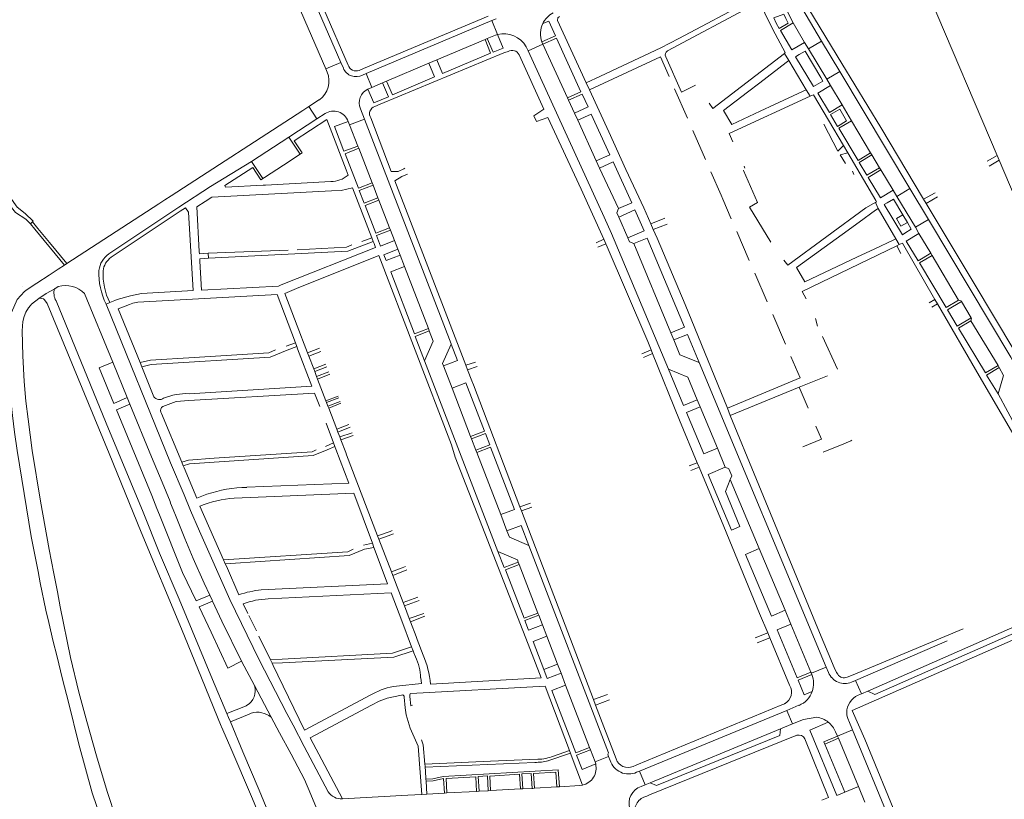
# Model space of a CAD drawing. Extents: x 145000 to 155000, y 457500 to 470000.
# Tile 52 of 196: x 147583 to 147919, y 458563 to 458829. Entities that reach past the tile are written whole.
import ezdxf

# ---------------------------------------------------------------- set-up
doc = ezdxf.new("R2010")
doc.units = 0
doc.header["$LTSCALE"] = 0.2
doc.header["$MEASUREMENT"] = 0
doc.layers.add('kant verharding', color=252, linetype='Continuous', lineweight=0)

msp = doc.modelspace()

# ---------------------------------------------------------------- linework, layer by layer
at = {"layer": 'kant verharding', "lineweight": 0}
for p, q in [((147672.5, 458860.32), (147692.16, 458814.86)), ((147916.32, 458783.04), (147887.66, 458850.32)), ((147677.28, 458835.24), (147687.02, 458812.71)), ((147694.61, 458813.96), (147686.39, 458833.04)), ((147803.71, 458818.76), (147833.22, 458834.51)), ((147844.43, 458832.61), (147846.57, 458828.35)), ((147742.49, 458830.63), (147699.93, 458812.76)), ((147700.76, 458811.04), (147743.73, 458829.13)), ((147745.22, 458829.77), (147743.73, 458829.13)), ((147745.67, 458824.41), (147743.73, 458829.13)), ((147763.16, 458828.98), (147761.11, 458828.15)), ((147850.53, 458821.71), (147846.57, 458828.35)), ((147741.43, 458822.68), (147724.99, 458815.74)), ((147741.43, 458822.68), (147742.18, 458823.02)), ((147747.57, 458819.77), (147745.67, 458824.41)), ((147761.14, 458821.09), (147760.83, 458821.85)), ((147850.53, 458821.71), (147851.83, 458819.53)), ((147851.83, 458819.53), (147856.28, 458822.17)), ((147856.28, 458822.17), (147862.51, 458811.79)), ((147747.83, 458818.09), (147748.12, 458818.19)), ((147748.12, 458818.19), (147749.27, 458818.62)), ((147755.43, 458820.23), (147756.11, 458818.77)), ((147756.11, 458818.77), (147761.14, 458821.09)), ((147769.55, 458802.72), (147761.14, 458821.09)), ((147858.05, 458809.12), (147851.83, 458819.53)), ((147687.02, 458812.71), (147692.16, 458814.86)), ((147693.03, 458812.86), (147692.16, 458814.86)), ((147705.61, 458800.57), (147747.83, 458818.09)), ((147724.99, 458815.74), (147722.22, 458814.55)), ((147819.19, 458799.17), (147843.64, 458817.92)), ((147835.22, 458807.93), (147844.27, 458814.84)), ((147845.1, 458815.48), (147843.64, 458817.92)), ((147844.27, 458814.84), (147845.1, 458815.48)), ((147851.02, 458805.52), (147845.1, 458815.48)), ((147687.53, 458811.54), (147687.02, 458812.71)), ((147699.63, 458812.63), (147698.44, 458812.13)), ((147699.93, 458812.76), (147699.63, 458812.63)), ((147722.22, 458814.55), (147707.78, 458808.46)), ((147862.51, 458811.79), (147858.05, 458809.12)), ((147862.51, 458811.79), (147886.46, 458771.78)), ((147700.76, 458811.04), (147699.57, 458810.56)), ((147700.76, 458811.04), (147702.8, 458806.33)), ((147707.78, 458808.46), (147706.44, 458807.91)), ((147780.82, 458810.2), (147775.92, 458807.92)), ((147859.34, 458806.95), (147858.05, 458809.12)), ((147702.8, 458806.33), (147701.38, 458805.73)), ((147701.38, 458805.73), (147703.43, 458801.02)), ((147702.8, 458806.33), (147706.44, 458807.91)), ((147775.92, 458807.92), (147777.03, 458805.5)), ((147806.12, 458805.86), (147810.49, 458795.85)), ((147831.02, 458804.73), (147835.22, 458807.93)), ((147849.84, 458804.97), (147840.21, 458800.48)), ((147851.02, 458805.52), (147849.84, 458804.97)), ((147851.02, 458805.52), (147852.41, 458803.35)), ((147863.31, 458800.32), (147859.34, 458806.95)), ((147682.13, 458800.33), (147684.69, 458802.03)), ((147684.69, 458802.03), (147684.85, 458802.13)), ((147769.92, 458801.93), (147769.55, 458802.72)), ((147771.92, 458797.53), (147769.92, 458801.93)), ((147852.41, 458803.35), (147824.73, 458790.59)), ((147679.21, 458798.41), (147634.21, 458769.3)), ((147681.29, 458799.76), (147679.21, 458798.41)), ((147681.29, 458799.76), (147682.13, 458800.33)), ((147683.95, 458795.57), (147681.29, 458799.76)), ((147698.86, 458799.02), (147700.23, 458795.44)), ((147703.74, 458799.8), (147705.61, 458800.57)), ((147817.93, 458800.93), (147819.19, 458799.17)), ((147840.21, 458800.48), (147835.33, 458798.2)), ((147866.51, 458794.95), (147863.31, 458800.32)), ((147674.44, 458789.35), (147683.95, 458795.57)), ((147686.77, 458797.38), (147683.95, 458795.57)), ((147688.55, 458792.36), (147687.41, 458795.4)), ((147694.69, 458794.72), (147689.98, 458792.93)), ((147695.17, 458793.51), (147694.69, 458794.72)), ((147695.17, 458793.51), (147700.23, 458795.44)), ((147709.31, 458777.59), (147702.43, 458795.89)), ((147773.03, 458795.12), (147771.92, 458797.53)), ((147773.03, 458795.12), (147779.39, 458781.22)), ((147866.51, 458794.95), (147873.07, 458784.01)), ((147693.93, 458778.14), (147688.55, 458792.36)), ((147695.17, 458793.51), (147697.98, 458786.31)), ((147812.32, 458791.65), (147816.64, 458781.76)), ((147857.06, 458793.78), (147861.88, 458784.58)), ((147674.44, 458789.35), (147661.65, 458781.08)), ((147678.26, 458783.51), (147674.44, 458789.35)), ((147824.73, 458790.59), (147825.99, 458787.77)), ((147698.3, 458785.54), (147697.98, 458786.31)), ((147698.3, 458785.54), (147702.87, 458773.7)), ((147861.88, 458784.58), (147863.8, 458786.54)), ((147865.3, 458783.98), (147863.8, 458786.54)), ((147672.58, 458779.82), (147678.26, 458783.51)), ((147779.39, 458781.22), (147780.51, 458778.78)), ((147865.3, 458783.98), (147862.66, 458783.31)), ((147862.66, 458783.31), (147864.51, 458780.4)), ((147874.81, 458767.68), (147865.3, 458783.98)), ((147873.07, 458784.01), (147873.51, 458783.31)), ((147873.51, 458783.31), (147876.13, 458778.91)), ((147916.32, 458783.04), (147912.86, 458781.11)), ((147916.98, 458781.48), (147913.49, 458779.45)), ((147916.98, 458781.48), (147916.32, 458783.04)), ((147922.45, 458768.64), (147916.98, 458781.48)), ((147647.71, 458772.46), (147661.65, 458781.08)), ((147661.65, 458781.08), (147665.53, 458775.23)), ((147666.04, 458775.56), (147672.58, 458779.82)), ((147694.61, 458776.35), (147693.93, 458778.14)), ((147713.63, 458778.53), (147714.05, 458778.73)), ((147780.51, 458778.78), (147787.02, 458764.94)), ((147829.85, 458779.38), (147830.13, 458778.79)), ((147876.55, 458778.19), (147876.13, 458778.91)), ((147876.55, 458778.19), (147880.75, 458771.19)), ((147665.53, 458775.23), (147665.36, 458775.11)), ((147665.53, 458775.23), (147666.04, 458775.56)), ((147818.53, 458777.45), (147821.97, 458769.56)), ((147866.82, 458777.7), (147867.38, 458776.58)), ((147647.71, 458772.46), (147636.89, 458765.48)), ((147652.57, 458772.78), (147652.8, 458772.21)), ((147652.8, 458772.21), (147665.63, 458772.92)), ((147665.63, 458772.92), (147666.45, 458772.96)), ((147666.45, 458772.96), (147688.69, 458774.2)), ((147696.15, 458771.98), (147702.77, 458754.91)), ((147703.17, 458772.92), (147702.87, 458773.7)), ((147704.85, 458768.64), (147703.17, 458772.92)), ((147734.84, 458711.45), (147710.57, 458774.41)), ((147880.75, 458771.19), (147876.45, 458768.61)), ((147882.01, 458769.11), (147880.75, 458771.19)), ((147886.46, 458771.78), (147882.01, 458769.11)), ((147892.78, 458761.19), (147886.46, 458771.78)), ((147632.05, 458767.9), (147629.96, 458766.55)), ((147634.21, 458769.3), (147632.05, 458767.9)), ((147646.85, 458768.07), (147646.01, 458767.48)), ((147646.85, 458768.07), (147648.15, 458768.85)), ((147648.15, 458768.85), (147688.98, 458770.98)), ((147705.12, 458767.88), (147704.85, 458768.64)), ((147708.77, 458758.37), (147705.12, 458767.88)), ((147821.97, 458769.56), (147822.6, 458768.12)), ((147822.6, 458768.12), (147825.49, 458761.5)), ((147882.01, 458769.11), (147888.36, 458758.55)), ((147891.11, 458768.12), (147895.1, 458770.34)), ((147891.97, 458766.69), (147891.11, 458768.12)), ((147891.97, 458766.69), (147895.95, 458768.97)), ((147629.96, 458766.55), (147598.58, 458746.18)), ((147636.89, 458765.48), (147612.93, 458749.48)), ((147642.98, 458765.56), (147645.8, 458767.34)), ((147643.81, 458750.33), (147642.98, 458765.56)), ((147645.8, 458767.34), (147646.01, 458767.48)), ((147874.04, 458766.66), (147874.68, 458767)), ((147875.64, 458765.01), (147874.68, 458767)), ((147875.64, 458765.01), (147874.77, 458764.38)), ((147881.68, 458754.63), (147875.64, 458765.01)), ((147637.31, 458764.03), (147613.69, 458748.31)), ((147640.1, 458763.76), (147641.73, 458736.93)), ((147787.03, 458762.05), (147790.13, 458754.97)), ((147798.01, 458759.73), (147802.83, 458761.63)), ((147874.77, 458764.38), (147869.12, 458760.28)), ((147881.88, 458761.6), (147884.04, 458762.85)), ((147883.43, 458758.91), (147881.88, 458761.6)), ((147884.04, 458762.85), (147885.63, 458760.17)), ((147888.36, 458758.55), (147892.78, 458761.19)), ((147586.23, 458759.72), (147586.85, 458760.45)), ((147586.23, 458759.72), (147587.68, 458757.94)), ((147588.71, 458758.19), (147586.85, 458760.45)), ((147587.68, 458757.94), (147597.76, 458745.62)), ((147591.57, 458754.71), (147588.71, 458758.19)), ((147709.07, 458757.61), (147708.77, 458758.37)), ((147798.01, 458759.73), (147798.86, 458757.83)), ((147798.86, 458757.83), (147803.64, 458759.68)), ((147869.12, 458760.28), (147863.3, 458756.06)), ((147885.63, 458760.17), (147883.43, 458758.91)), ((147888.36, 458758.55), (147889.57, 458756.46)), ((147592.66, 458753.39), (147591.57, 458754.71)), ((147699.35, 458753.74), (147702.77, 458754.91)), ((147702.77, 458754.91), (147703.23, 458753.71)), ((147710.45, 458754.03), (147709.07, 458757.61)), ((147781.93, 458754.46), (147779.37, 458753.27)), ((147781.93, 458754.46), (147782.6, 458752.97)), ((147827.37, 458757.14), (147831.64, 458747.27)), ((147880.81, 458754.21), (147881.68, 458754.63)), ((147881.68, 458754.63), (147882.79, 458752.71)), ((147893.66, 458749.67), (147889.57, 458756.46)), ((147598.58, 458746.18), (147592.66, 458753.39)), ((147704.04, 458751.63), (147671.84, 458738.89)), ((147703.23, 458753.71), (147703.52, 458752.98)), ((147703.52, 458752.98), (147704.04, 458751.63)), ((147710.45, 458754.03), (147711.6, 458751.06)), ((147712.39, 458749.03), (147711.6, 458751.06)), ((147782.6, 458752.97), (147779.97, 458751.79)), ((147804.82, 458722.52), (147792.19, 458752.98)), ((147881.99, 458752.25), (147849.63, 458736.66)), ((147868.39, 458748.32), (147874.51, 458751.22)), ((147874.51, 458751.22), (147880.81, 458754.21)), ((147882.79, 458752.71), (147881.99, 458752.25)), ((147881.99, 458752.25), (147883.36, 458749.6)), ((147643.86, 458749.5), (147643.81, 458750.33)), ((147646.85, 458749.68), (147643.86, 458749.5)), ((147643.98, 458747.8), (147646.94, 458748.01)), ((147644.03, 458746.96), (147643.98, 458747.8)), ((147646.85, 458749.68), (147674.15, 458750.72)), ((147646.94, 458748.01), (147646.85, 458749.68)), ((147677.06, 458737.62), (147705.08, 458748.88)), ((147713.87, 458745.19), (147712.39, 458749.03)), ((147894.05, 458748.97), (147893.66, 458749.67)), ((147894.05, 458748.97), (147903.1, 458733.63)), ((147595.64, 458744.25), (147592.53, 458742.24)), ((147597.76, 458745.62), (147595.64, 458744.25)), ((147598.58, 458746.18), (147597.76, 458745.62)), ((147644.62, 458737.12), (147644.03, 458746.96)), ((147713.87, 458745.19), (147722.05, 458723.97)), ((147843.4, 458747.39), (147844.76, 458745.6)), ((147592.53, 458742.24), (147588.34, 458739.53)), ((147833.52, 458742.92), (147837.75, 458733.15)), ((147594.45, 458737.6), (147595.66, 458738.32)), ((147677.06, 458737.62), (147673.02, 458736)), ((147604.68, 458735.96), (147614.33, 458712.5)), ((147670.37, 458735.61), (147676.67, 458719.08)), ((147673.02, 458736), (147678.75, 458721.03)), ((147849.63, 458736.66), (147851.03, 458734.09)), ((147612, 458732.32), (147613.29, 458732.86)), ((147614.99, 458733.55), (147613.29, 458732.86)), ((147895, 458733.88), (147893.06, 458732.79)), ((147895.87, 458732.39), (147893.92, 458731.27)), ((147895, 458733.88), (147895.87, 458732.39)), ((147907.44, 458727.63), (147904.04, 458733.25)), ((147623.59, 458712.43), (147616.16, 458730.74)), ((147839.62, 458728.83), (147843.99, 458718.71)), ((147854.23, 458727.41), (147854.92, 458724.83)), ((147907.31, 458726.6), (147916.57, 458711.38)), ((147678.75, 458721.03), (147679.1, 458720.13)), ((147722.05, 458723.97), (147722.37, 458723.18)), ((147804.82, 458722.52), (147805.82, 458720.09)), ((147856.58, 458721.3), (147861.7, 458710.11)), ((147673.45, 458717.96), (147676.67, 458719.08)), ((147677.14, 458717.84), (147676.67, 458719.08)), ((147677.42, 458717.1), (147677.14, 458717.84)), ((147679.1, 458720.13), (147680.81, 458715.66)), ((147682.3, 458704.29), (147677.42, 458717.1)), ((147680.81, 458715.66), (147684.9, 458717.27)), ((147680.81, 458715.66), (147681.23, 458714.55)), ((147685.32, 458716.16), (147681.23, 458714.55)), ((147681.23, 458714.55), (147682.9, 458710.19)), ((147798.09, 458716.74), (147794.96, 458715.36)), ((147798.63, 458715.42), (147795.5, 458714.08)), ((147798.09, 458716.74), (147798.63, 458715.42)), ((147614.33, 458712.5), (147619.25, 458700.39)), ((147623.59, 458712.43), (147624.2, 458710.93)), ((147624.2, 458710.93), (147624.43, 458710.36)), ((147687, 458711.79), (147682.9, 458710.19)), ((147687.36, 458710.88), (147683.23, 458709.34)), ((147720.74, 458712.98), (147745.8, 458647.88)), ((147730.12, 458703.64), (147727.17, 458711.27)), ((147734.84, 458711.45), (147738.18, 458712.56)), ((147735.45, 458709.88), (147734.84, 458711.45)), ((147735.45, 458709.88), (147738.7, 458711.06)), ((147814.47, 458712.34), (147857.89, 458608.37)), ((147916.57, 458711.38), (147916.96, 458710.67)), ((147624.43, 458710.36), (147628.36, 458700.67)), ((147682.9, 458710.19), (147683.23, 458709.34)), ((147683.23, 458709.34), (147683.88, 458707.63)), ((147683.88, 458707.63), (147688.03, 458709.19)), ((147683.88, 458707.63), (147684.24, 458706.71)), ((147688.35, 458708.37), (147684.24, 458706.71)), ((147736.87, 458706.18), (147735.45, 458709.88)), ((147640.38, 458701.75), (147682.3, 458704.29)), ((147684.24, 458706.71), (147687.06, 458699.32)), ((147730.12, 458703.64), (147734.79, 458705.47)), ((147848.64, 458703.97), (147851.69, 458696.83)), ((147683.19, 458701.95), (147684.95, 458697.34)), ((147687.06, 458699.32), (147691.22, 458700.93)), ((147736.48, 458687.11), (147730.12, 458703.64)), ((147619.25, 458700.39), (147614.62, 458698.45)), ((147620.17, 458698.13), (147615.54, 458696.22)), ((147619.25, 458700.39), (147620.17, 458698.13)), ((147687.06, 458699.32), (147687.28, 458698.76)), ((147687.28, 458698.76), (147691.44, 458700.36)), ((147687.28, 458698.76), (147687.76, 458697.5)), ((147691.93, 458699.08), (147687.76, 458697.5)), ((147687.76, 458697.5), (147688.01, 458696.85)), ((147688.01, 458696.85), (147692.13, 458698.56)), ((147814.84, 458697.24), (147813.82, 458699.69)), ((147814.84, 458697.24), (147820.73, 458683.09)), ((147637.82, 458678.37), (147630.88, 458695.03)), ((147688.01, 458696.85), (147690.77, 458689.65)), ((147824.14, 458696.79), (147825.14, 458694.3)), ((147687.1, 458691.71), (147689.69, 458684.92)), ((147690.77, 458689.65), (147694.94, 458691.27)), ((147690.77, 458689.65), (147691.15, 458688.65)), ((147695.31, 458690.3), (147691.15, 458688.65)), ((147691.15, 458688.65), (147691.78, 458686.99)), ((147691.78, 458686.99), (147696.06, 458688.35)), ((147696.42, 458687.42), (147692.19, 458685.94)), ((147736.76, 458686.31), (147736.48, 458687.11)), ((147686.89, 458683.68), (147689.69, 458684.92)), ((147689.69, 458684.92), (147690.16, 458683.7)), ((147691.78, 458686.99), (147692.19, 458685.94)), ((147692.19, 458685.94), (147693.82, 458681.68)), ((147738.26, 458682.46), (147736.76, 458686.31)), ((147856.82, 458681.74), (147863.91, 458684.66)), ((147690.16, 458683.7), (147690.51, 458682.79)), ((147690.51, 458682.79), (147694.94, 458671.18)), ((147693.82, 458681.68), (147694.14, 458680.83)), ((147694.14, 458680.83), (147704.71, 458653.22)), ((147738.58, 458681.68), (147738.26, 458682.46)), ((147746.75, 458660.44), (147738.58, 458681.68)), ((147820.73, 458683.09), (147823.41, 458676.6)), ((147638.36, 458677.07), (147637.82, 458678.37)), ((147638.64, 458676.41), (147638.36, 458677.07)), ((147811.05, 458677.12), (147813.87, 458678.16)), ((147813.87, 458678.16), (147814.49, 458676.67)), ((147642.95, 458666.04), (147638.64, 458676.41)), ((147814.49, 458676.67), (147811.66, 458675.56)), ((147694.94, 458671.18), (147660.09, 458669.77)), ((147835.03, 458648.84), (147825.15, 458672.39)), ((147638.66, 458667.15), (147640.86, 458661.89)), ((147646.45, 458667.38), (147642.95, 458666.04)), ((147655.76, 458666.07), (147696.55, 458667.79)), ((147696.55, 458667.79), (147702.95, 458650.66)), ((147633.83, 458664.91), (147634.04, 458664.4)), ((147634.04, 458664.4), (147634.91, 458662.24)), ((147753.33, 458663.13), (147756.89, 458664.41)), ((147629.37, 458662.5), (147630.22, 458660.4)), ((147634.91, 458662.24), (147635.94, 458659.67)), ((147652.13, 458644.97), (147644.06, 458663.32)), ((147746.75, 458660.44), (147748.87, 458654.9)), ((147753.87, 458661.72), (147753.33, 458663.13)), ((147753.87, 458661.72), (147757.41, 458663.04)), ((147704.71, 458653.22), (147708.97, 458654.73)), ((147708.28, 458653.23), (147710.15, 458653.91)), ((147708.97, 458654.73), (147709.74, 458655)), ((147699.94, 458649.99), (147702.95, 458650.66)), ((147702.95, 458650.66), (147703.48, 458649.25)), ((147704.71, 458653.22), (147705.14, 458652.1)), ((147705.14, 458652.1), (147708.28, 458653.23)), ((147705.14, 458652.1), (147709.44, 458640.87)), ((147703.48, 458649.25), (147703.59, 458648.95)), ((147703.59, 458648.95), (147708.13, 458636.77)), ((147843.84, 458627.77), (147835.03, 458648.84)), ((147652.72, 458643.62), (147652.13, 458644.97)), ((147653.08, 458642.82), (147652.72, 458643.62)), ((147753.07, 458643.45), (147752.76, 458644.25)), ((147753.07, 458643.45), (147759.45, 458626.84)), ((147657.34, 458633.11), (147653.08, 458642.82)), ((147709.44, 458640.87), (147713.05, 458642.27)), ((147709.44, 458640.87), (147709.92, 458639.62)), ((147709.92, 458639.62), (147714.72, 458641.57)), ((147713.05, 458642.27), (147714.25, 458642.74)), ((147708.13, 458636.77), (147664.98, 458634.72)), ((147709.92, 458639.62), (147713.45, 458630.42)), ((147709.32, 458633.75), (147667.37, 458631.65)), ((147712.96, 458624.18), (147709.32, 458633.75)), ((147642.82, 458630.97), (147647.4, 458632.96)), ((147648.37, 458630.86), (147643.8, 458628.94)), ((147647.4, 458632.96), (147647.59, 458632.55)), ((147647.59, 458632.55), (147648.17, 458631.3)), ((147648.17, 458631.3), (147648.37, 458630.86)), ((147658.83, 458629.97), (147660.39, 458626.74)), ((147713.45, 458630.42), (147718.49, 458632.22)), ((147713.45, 458630.42), (147713.87, 458629.31)), ((147713.87, 458629.31), (147718.89, 458631.12)), ((147942.45, 458631.16), (147872.06, 458600.14)), ((147713.87, 458629.31), (147715.54, 458624.94)), ((147715.54, 458624.94), (147720.49, 458626.71)), ((147759.73, 458626.1), (147759.45, 458626.84)), ((147843.84, 458627.77), (147845.8, 458623.04)), ((147866.75, 458593.54), (147946.06, 458628.45)), ((147660.77, 458625.96), (147663.31, 458620.74)), ((147716.34, 458615.27), (147712.96, 458624.18)), ((147715.54, 458624.94), (147715.95, 458623.87)), ((147720.85, 458625.72), (147715.95, 458623.87)), ((147715.95, 458623.87), (147717.9, 458618.78)), ((147761, 458622.82), (147759.73, 458626.1)), ((147761, 458622.82), (147762.49, 458618.92)), ((147837.92, 458620.08), (147833.61, 458618.42)), ((147837.92, 458620.08), (147838.64, 458618.36)), ((147852.68, 458606.65), (147845.8, 458623.04)), ((147664.21, 458618.89), (147668.1, 458610.9)), ((147717.9, 458618.78), (147718.27, 458617.83)), ((147718.27, 458617.83), (147720.31, 458612.48)), ((147762.49, 458618.92), (147766.16, 458609.4)), ((147834.3, 458616.68), (147838.64, 458618.36)), ((147838.64, 458618.36), (147845.4, 458602.16)), ((147867.92, 458603.79), (147899.22, 458617.37)), ((147716.85, 458613.94), (147716.34, 458615.27)), ((147717.11, 458613.24), (147716.85, 458613.94)), ((147717.61, 458611.92), (147717.11, 458613.24)), ((147756.11, 458616.2), (147760.57, 458604.74)), ((147653.54, 458608.06), (147658.26, 458610.43)), ((147658.26, 458610.43), (147662.64, 458602.13)), ((147668.1, 458610.9), (147668.67, 458609.73)), ((147668.67, 458609.73), (147669.05, 458608.93)), ((147669.05, 458608.93), (147670.65, 458605.65)), ((147766.16, 458609.4), (147761.45, 458607.61)), ((147766.16, 458609.4), (147767.39, 458606.35)), ((147852.85, 458606.26), (147852.68, 458606.65)), ((147857.89, 458608.37), (147852.85, 458606.26)), ((147858.69, 458606.52), (147857.89, 458608.37)), ((147650.08, 458591.24), (147644.57, 458604.77)), ((147670.65, 458605.65), (147679.81, 458586.83)), ((147719.65, 458602.78), (147719.42, 458604.68)), ((147730.77, 458603.04), (147728.89, 458602.94)), ((147760.57, 458604.74), (147730.77, 458603.04)), ((147768.92, 458602.21), (147767.39, 458606.35)), ((147852.85, 458606.26), (147853, 458605.85)), ((147867.92, 458603.79), (147866.55, 458603.21)), ((147867.92, 458603.79), (147869.92, 458599.23)), ((147662.64, 458602.13), (147668.37, 458591.27)), ((147711.15, 458601.84), (147719.65, 458602.78)), ((147722.78, 458602.59), (147728.89, 458602.94)), ((147761.89, 458601.9), (147770.25, 458579.88)), ((147768.92, 458602.21), (147777.11, 458580.92)), ((147872.06, 458600.14), (147869.92, 458599.23)), ((147679.81, 458586.83), (147702.4, 458598.89)), ((147702.4, 458598.89), (147703.09, 458599.26)), ((147778.45, 458597.3), (147783.17, 458599.07)), ((147779.17, 458595.42), (147778.45, 458597.3)), ((147783.9, 458597.25), (147779.17, 458595.42)), ((147869.92, 458599.23), (147868.77, 458598.75)), ((147653.29, 458592.52), (147659.65, 458595.08)), ((147716.03, 458595.21), (147716.61, 458595.43)), ((147786.17, 458577.01), (147779.17, 458595.42)), ((147842.71, 458595.46), (147793.18, 458574.97)), ((147794.1, 458572.84), (147844.49, 458593.61)), ((147843.43, 458595.75), (147842.71, 458595.46)), ((147844.49, 458593.61), (147848.6, 458595.33)), ((147844.49, 458593.61), (147846.41, 458589)), ((147871.12, 458583.74), (147866.75, 458593.54)), ((147651.3, 458588.25), (147650.08, 458591.24)), ((147660.88, 458592.35), (147654.47, 458589.67)), ((147661.56, 458592.63), (147660.88, 458592.35)), ((147668.37, 458591.27), (147671.22, 458585.98)), ((147681.72, 458584.24), (147695.57, 458591.64)), ((147651.42, 458587.94), (147651.3, 458588.25)), ((147651.42, 458587.94), (147654.25, 458581.55)), ((147675.85, 458588.52), (147679.65, 458581.3)), ((147842.33, 458587.29), (147797.82, 458568.9)), ((147846.41, 458589), (147842.33, 458587.29)), ((147861.11, 458586.25), (147861.74, 458584.8)), ((147861.74, 458584.8), (147866.84, 458586.94)), ((147866.84, 458586.94), (147886.97, 458538.27)), ((147671.22, 458585.98), (147675.17, 458578.67)), ((147692.71, 458563.38), (147681.72, 458584.24)), ((147797.58, 458564.74), (147847.29, 458584.88)), ((147847.29, 458584.88), (147847.45, 458584.94)), ((147850.6, 458583.85), (147858.71, 458563.85)), ((147857.42, 458582.11), (147862.05, 458584.07)), ((147862.05, 458584.07), (147861.74, 458584.8)), ((147862.05, 458584.07), (147868.88, 458567.6)), ((147887.65, 458543.63), (147871.12, 458583.74)), ((147602.74, 458582.06), (147607.23, 458565.41)), ((147679.65, 458581.3), (147687.82, 458565.78)), ((147770.25, 458579.88), (147764.79, 458577.98)), ((147770.25, 458579.88), (147770.35, 458579.6)), ((147770.58, 458578.98), (147770.35, 458579.6)), ((147777.11, 458580.92), (147777.4, 458580.15)), ((147778.96, 458576.06), (147777.4, 458580.15)), ((147857.42, 458582.11), (147864.21, 458565.67)), ((147762.89, 458576.38), (147770.58, 458578.98)), ((147770.85, 458578.27), (147770.58, 458578.98)), ((147774.65, 458568.09), (147770.85, 458578.27)), ((147783.61, 458577.88), (147778.96, 458576.06)), ((147784.11, 458576.54), (147783.61, 458577.88)), ((147720.87, 458575.23), (147720.94, 458574.5)), ((147720.96, 458574.19), (147720.94, 458574.5)), ((147720.96, 458574.19), (147758.38, 458575.84)), ((147721.04, 458573.01), (147720.96, 458574.19)), ((147721.24, 458570.07), (147721.04, 458573.01)), ((147778.96, 458576.06), (147779.18, 458575.32)), ((147792.98, 458574.89), (147791.95, 458574.46)), ((147793.18, 458574.97), (147792.98, 458574.89)), ((147794.1, 458572.84), (147793.16, 458572.46)), ((147796.03, 458568.19), (147794.1, 458572.84)), ((147721.28, 458569.42), (147721.24, 458570.07)), ((147721.58, 458565.04), (147721.28, 458569.42)), ((147739.36, 458566), (147742.48, 458566.17)), ((147742.48, 458566.17), (147743.32, 458566.21)), ((147743.32, 458566.21), (147753.5, 458566.76)), ((147753.5, 458566.76), (147754.31, 458566.8)), ((147754.31, 458566.8), (147757.5, 458566.97)), ((147757.5, 458566.97), (147757.71, 458566.98)), ((147758.29, 458567.02), (147757.71, 458566.98)), ((147765.94, 458567.48), (147758.29, 458567.02)), ((147766.77, 458567.51), (147765.94, 458567.48)), ((147766.77, 458567.51), (147773.82, 458567.95)), ((147773.82, 458567.95), (147774.65, 458568.09)), ((147796.03, 458568.19), (147794.75, 458567.64)), ((147797.82, 458568.9), (147796.03, 458568.19)), ((147868.88, 458567.6), (147864.21, 458565.67)), ((147868.88, 458567.6), (147871.08, 458562.32)), ((147607.23, 458565.41), (147610.85, 458554.82)), ((147692.71, 458563.38), (147715.02, 458564.64)), ((147715.02, 458564.64), (147719.86, 458564.91)), ((147719.86, 458564.91), (147721.58, 458565.04)), ((147721.58, 458565.04), (147727.59, 458565.37)), ((147727.59, 458565.37), (147728.4, 458565.41)), ((147728.4, 458565.41), (147738.54, 458565.96)), ((147738.54, 458565.96), (147739.36, 458566)), ((147795.67, 458563.97), (147796.62, 458564.35)), ((147796.62, 458564.35), (147797.58, 458564.74)), ((147858.71, 458563.85), (147856.38, 458562.92))]:
    msp.add_line(p, q, dxfattribs=at)
at = {"layer": 'kant verharding', "lineweight": 0, "flags": 128}
for points in [[(147586.23, 458759.72), (147584.56, 458761.31), (147581.09, 458763.62), (147578.47, 458766.93), (147575.96, 458771.98), (147572.5, 458782.41), (147570.4, 458787.98), (147567.69, 458790.89), (147510.27, 458926.85), (147505.09, 458938.7), (147499.67, 458955.32)], [(147586.85, 458760.45), (147587.12, 458760.68), (147584.37, 458763.29), (147581.62, 458765.41), (147579.18, 458768.97), (147577.38, 458772.85), (147575.77, 458778.68), (147573.39, 458785.24), (147575.49, 458785.04), (147577.66, 458786.87), (147575.08, 458789.44), (147572.54, 458791.01), (147570.56, 458793.48), (147567.84, 458798.35), (147563.83, 458806.74), (147513.12, 458928.35), (147505.71, 458946.41)], [(147856.28, 458822.17), (147851.03, 458830.97), (147850.06, 458832.75), (147849.22, 458834.58), (147847.27, 458839.71)], [(147832.47, 458836.29), (147807.54, 458822.98), (147801.43, 458819.8), (147780.82, 458810.2)], [(147843.64, 458817.92), (147843.89, 458818.2), (147839.63, 458826.14), (147836.96, 458831.65), (147835.95, 458834.15)], [(147891.11, 458768.12), (147876.5, 458792.62), (147863.19, 458814.45), (147851.98, 458833.04), (147851.89, 458833.27)], [(147760.83, 458821.85), (147765.45, 458823.97), (147763.16, 458828.98)], [(147766.8, 458830.54), (147766.25, 458830.11), (147766.13, 458829.14), (147775.92, 458807.92)], [(147840.01, 458830.04), (147840.83, 458828.22), (147841.79, 458826.47), (147844.96, 458828.31), (147844.12, 458829.8), (147843.41, 458831.35), (147840.01, 458830.04)], [(147846.57, 458828.35), (147842.26, 458825.77), (147846.19, 458819.17), (147850.53, 458821.71)], [(147724.99, 458815.74), (147726.91, 458811.07), (147743.32, 458818.07), (147741.43, 458822.68)], [(147742.18, 458823.02), (147745.02, 458824.21), (147745.67, 458824.41)], [(147742.18, 458823.02), (147744.14, 458818.33), (147747.57, 458819.77)], [(147761.14, 458821.09), (147765.75, 458823.17), (147774.16, 458804.81), (147769.55, 458802.72)], [(147756.11, 458818.77), (147782.1, 458762.02), (147784.57, 458756.47), (147804.03, 458710.15)], [(147848.69, 458817.57), (147850.66, 458818.74), (147856.02, 458809.74)], [(147753.05, 458817.49), (147761.46, 458798.91), (147758.06, 458796.64)], [(147777.03, 458805.5), (147801.34, 458816.8), (147804.29, 458810.04)], [(147813.27, 458807.04), (147808.52, 458804.7), (147803.09, 458816.78)], [(147856.02, 458809.74), (147856.77, 458808.49), (147853.59, 458806.58), (147847.45, 458816.82), (147848.69, 458817.57)], [(147707.78, 458808.46), (147709.75, 458803.78), (147724.14, 458809.91), (147722.22, 458814.55)], [(147703.43, 458801.02), (147708.4, 458803.15), (147706.44, 458807.91)], [(147777.03, 458805.5), (147783.72, 458791.12), (147789.49, 458778.26), (147795.58, 458765.16), (147798.01, 458759.73)], [(147859.34, 458806.95), (147855.04, 458804.38), (147858.99, 458797.76), (147863.31, 458800.32)], [(147769.92, 458801.93), (147774.58, 458804.07), (147776.6, 458799.67), (147771.92, 458797.53)], [(147835.33, 458798.2), (147825.66, 458793.69), (147822.84, 458798.48), (147831.02, 458804.73)], [(147863.8, 458786.54), (147853.58, 458803.83), (147852.41, 458803.35)], [(147859.36, 458797.02), (147862.5, 458798.89), (147864.87, 458794.93), (147861.72, 458793.03), (147859.36, 458797.02)], [(147687.41, 458795.4), (147676.24, 458788.11), (147679, 458783.96), (147678.26, 458783.51)], [(147700.23, 458795.44), (147729.86, 458718.82), (147729.78, 458718.69)], [(147781.93, 458754.46), (147774.17, 458771.62), (147762.89, 458796.06), (147758.95, 458794.74), (147758.06, 458796.64)], [(147779.39, 458781.22), (147784.02, 458783.33), (147777.66, 458797.21), (147773.03, 458795.12)], [(147873.07, 458784.01), (147868.77, 458781.41), (147862.2, 458792.36), (147866.51, 458794.95)], [(147689.98, 458792.93), (147693.2, 458784.52), (147697.98, 458786.31)], [(147698.3, 458785.54), (147693.59, 458783.64), (147698.16, 458771.91), (147702.87, 458773.7)], [(147876.13, 458778.91), (147871.71, 458776.34), (147869.15, 458780.67), (147873.51, 458783.31)], [(147665.36, 458775.11), (147664.85, 458774.76), (147662.11, 458778.93), (147652.57, 458772.78)], [(147713.63, 458778.53), (147711.76, 458777.62), (147709.31, 458777.59)], [(147780.51, 458778.78), (147785.14, 458780.86), (147791.49, 458766.97), (147787.02, 458764.94)], [(147829.78, 458777.95), (147829.65, 458777.9), (147834.4, 458767.02), (147831.7, 458765.43), (147838.93, 458753.44)], [(147876.45, 458768.61), (147872.19, 458775.61), (147876.55, 458778.19)], [(147710.57, 458774.41), (147713.04, 458775.9), (147714.9, 458776.75)], [(147688.98, 458770.98), (147692.23, 458771.14), (147696.15, 458771.98)], [(147703.17, 458772.92), (147698.41, 458771.08), (147700.09, 458766.81), (147704.85, 458768.64)], [(147705.12, 458767.88), (147700.43, 458766.03), (147704.08, 458756.53), (147708.77, 458758.37)], [(147878.67, 458766.87), (147880.89, 458768.18), (147884.04, 458762.85)], [(147637.31, 458764.03), (147639.14, 458765.2), (147640.1, 458763.76)], [(147787.02, 458764.94), (147786.44, 458763.47), (147787.03, 458762.05)], [(147787.03, 458762.05), (147792.6, 458764.54), (147795.73, 458757.33), (147790.13, 458754.97)], [(147844.76, 458745.6), (147871.46, 458765.26), (147874.04, 458766.66)], [(147874.68, 458767), (147875.03, 458767.3), (147874.81, 458767.68)], [(147884.77, 458756.56), (147883.9, 458756), (147877.73, 458766.31), (147878.67, 458766.87)], [(147923.4, 458714.05), (147921.97, 458716.7), (147908.43, 458739.38), (147891.97, 458766.69)], [(147892.78, 458761.19), (147920.93, 458714.21), (147925.62, 458705.7)], [(147798.86, 458757.83), (147800.22, 458754.8), (147809.71, 458732.15), (147824.14, 458696.79)], [(147885.63, 458760.17), (147886.94, 458757.95), (147884.77, 458756.56)], [(147709.07, 458757.61), (147704.34, 458755.74), (147705.73, 458752.16), (147710.45, 458754.03)], [(147790.13, 458754.97), (147790.74, 458753.6), (147792.19, 458752.98)], [(147792.19, 458752.98), (147796.77, 458754.89), (147809.48, 458724.45), (147804.82, 458722.52)], [(147863.3, 458756.06), (147847.77, 458744.81), (147850.64, 458739.89), (147868.39, 458748.32)], [(147889.57, 458756.46), (147885.22, 458753.86), (147889.27, 458747.06), (147893.66, 458749.67)], [(147646.94, 458748.01), (147694.55, 458750.42), (147703.23, 458753.71)], [(147677.2, 458750.92), (147694.14, 458751.78), (147695.97, 458752.62)], [(147711.6, 458751.06), (147706.88, 458749.17), (147707.64, 458747.19), (147712.39, 458749.03)], [(147782.6, 458752.97), (147782.75, 458752.65), (147796.96, 458719.54), (147798.09, 458716.74)], [(147882.79, 458752.71), (147883.96, 458753.11), (147895, 458733.88)], [(147705.08, 458748.88), (147729.92, 458684.3), (147731.21, 458680.08), (147756.11, 458616.2)], [(147903.1, 458733.63), (147898.89, 458731.14), (147889.73, 458746.44), (147894.05, 458748.97)], [(147722.05, 458723.97), (147717.35, 458722.15), (147709.18, 458743.36), (147713.87, 458745.19)], [(147583.43, 458738.39), (147583.43, 458738.39)], [(147588.34, 458739.53), (147585.08, 458737.31), (147584.17, 458736.64)], [(147594.45, 458737.6), (147591.53, 458735.94), (147589.08, 458734.3)], [(147671.84, 458738.89), (147670.89, 458738.51), (147644.62, 458737.12)], [(147602.74, 458582.06), (147599.21, 458596.42), (147597.12, 458604.29), (147595.16, 458612.35), (147593.99, 458617.18), (147592.45, 458623.63), (147591.42, 458627.82), (147589.54, 458637.17), (147588.76, 458640.99), (147586.47, 458652.98), (147581.7, 458682.3), (147580.75, 458688.65), (147580.03, 458694.28), (147579.74, 458697.48), (147579.22, 458701.65), (147578.75, 458707.38), (147578.39, 458713.85), (147578.41, 458721.81), (147578.56, 458725.54), (147579.74, 458729.49), (147581.6, 458733.89), (147584.17, 458736.64)], [(147584.17, 458736.64), (147584.17, 458736.64)], [(147586.17, 458731.86), (147586.51, 458732.31), (147589.08, 458734.3)], [(147641.73, 458736.93), (147624.14, 458735.92), (147620.37, 458735.11), (147615.82, 458733.89), (147614.99, 458733.55)], [(147616.16, 458730.74), (147620.05, 458732.23), (147621.13, 458732.71), (147622.88, 458732.99), (147670.37, 458735.61)], [(147605.41, 458589.76), (147602.74, 458599.83), (147599.87, 458611.67), (147596.35, 458628.99), (147595.47, 458634.11), (147594.15, 458640.31), (147592.52, 458648.49), (147589.61, 458665.01), (147586.81, 458682.35), (147585.35, 458693.02), (147584.61, 458699.24), (147584.03, 458705.85), (147583.55, 458714.62), (147583.39, 458723.25), (147583.63, 458726.45), (147584.04, 458728.06), (147584.65, 458729.55), (147585.53, 458731.01), (147586.17, 458731.86)], [(147644.57, 458604.77), (147637.76, 458621.48), (147624.02, 458654.49), (147613.06, 458681.28), (147591.87, 458732.49), (147591.02, 458733.76)], [(147653.29, 458592.52), (147648.36, 458604.14), (147636.92, 458631.58), (147630.23, 458647.28), (147624.64, 458661.24), (147612.04, 458691.73), (147594.94, 458733.45)], [(147612, 458732.32), (147634.05, 458678.14), (147638.66, 458667.15)], [(147895.87, 458732.39), (147910.11, 458707.87), (147925.89, 458680.8), (147928.18, 458676.2)], [(147904.04, 458733.25), (147899.26, 458730.4), (147902.63, 458724.76), (147907.44, 458727.63)], [(147903.1, 458733.63), (147903.96, 458733.41), (147904.04, 458733.25)], [(147907.31, 458726.6), (147907.53, 458727.46), (147907.44, 458727.63)], [(147916.57, 458711.38), (147912.25, 458708.86), (147903.11, 458724.11), (147907.31, 458726.6)], [(147722.37, 458723.18), (147717.49, 458721.28), (147720.74, 458712.98)], [(147720.74, 458712.98), (147723.71, 458719.66), (147722.37, 458723.18)], [(147814.47, 458712.34), (147810.48, 458721.97), (147805.82, 458720.09)], [(147624.2, 458710.93), (147627.35, 458711.66), (147668, 458714.23), (147673.84, 458716.63), (147677.14, 458717.84)], [(147729.78, 458718.69), (147726.83, 458712.06), (147727.17, 458711.27)], [(147727.17, 458711.27), (147731.94, 458713.13), (147729.78, 458718.69)], [(147805.82, 458720.09), (147807.96, 458715.01), (147814.47, 458712.34)], [(147669.9, 458716.71), (147667.61, 458715.73), (147642.1, 458714.09), (147627.14, 458713.15), (147623.59, 458712.43)], [(147798.63, 458715.42), (147807.82, 458692.65), (147813.87, 458678.16)], [(147845.83, 458714.47), (147848.97, 458707.2), (147824.14, 458696.79)], [(147614.33, 458712.5), (147609.64, 458710.58), (147614.62, 458698.45)], [(147916.96, 458710.67), (147912.6, 458708.09), (147916.57, 458701.67)], [(147916.57, 458701.67), (147918.42, 458708), (147916.96, 458710.67)], [(147804.03, 458710.15), (147809.19, 458697.72), (147813.82, 458699.69)], [(147813.82, 458699.69), (147810.61, 458707.38), (147804.03, 458710.15)], [(147825.14, 458694.3), (147848.64, 458703.97), (147858.3, 458707.86)], [(147734.79, 458705.47), (147741.19, 458688.95), (147736.48, 458687.11)], [(147753.33, 458663.13), (147737.44, 458704.72), (147736.87, 458706.18)], [(147631.37, 458697.38), (147635.92, 458699.05), (147640.24, 458699.45), (147683.19, 458701.95)], [(147916.57, 458701.67), (147926.55, 458683.29), (147930.67, 458674.72), (147943.34, 458645.29)], [(147620.17, 458698.13), (147627.47, 458680.16), (147631.15, 458671.57), (147633.83, 458664.91)], [(147820.73, 458683.09), (147816.09, 458681.17), (147810.23, 458695.28), (147814.84, 458697.24)], [(147615.54, 458696.22), (147627.57, 458666.96), (147629.37, 458662.5)], [(147861.86, 458605.93), (147861.41, 458606.58), (147860.65, 458608.2), (147855.05, 458621.56), (147834.14, 458672.4), (147825.14, 458694.3)], [(147854.36, 458690.6), (147856.23, 458686.22), (147849.94, 458683.64)], [(147736.76, 458686.31), (147741.53, 458688.16), (147743.01, 458684.32), (147738.26, 458682.46)], [(147863.91, 458684.66), (147866.34, 458685.66), (147866.61, 458685.89)], [(147683.76, 458682.52), (147682.36, 458681.94), (147648.9, 458679.7), (147640.12, 458679.09), (147637.82, 458678.37)], [(147638.36, 458677.07), (147640.44, 458677.76), (147682.76, 458680.6), (147687.45, 458682.57), (147690.16, 458683.7)], [(147738.58, 458681.68), (147743.27, 458683.52), (147751.48, 458662.25), (147746.75, 458660.44)], [(147814.49, 458676.67), (147822.95, 458656.42), (147835.17, 458626.66), (147837.92, 458620.08)], [(147823.41, 458676.6), (147817.61, 458674.17), (147825.5, 458655.17), (147828.43, 458656.4), (147823.46, 458668.33), (147825.15, 458672.39)], [(147825.15, 458672.39), (147825.67, 458673.7), (147824.69, 458676.11), (147823.41, 458676.6)], [(147630.22, 458660.4), (147638.15, 458640.71), (147642.82, 458630.97)], [(147640.86, 458661.89), (147643.85, 458654.77), (147654.27, 458631.5), (147664.18, 458611.13), (147673.76, 458592.49), (147675.85, 458588.52)], [(147778.45, 458597.3), (147768.8, 458622.66), (147753.87, 458661.72)], [(147635.94, 458659.67), (147638.93, 458652.25), (147641.76, 458645.51), (147645.5, 458637.09), (147647.4, 458632.96)], [(147756.38, 458649.86), (147753.75, 458656.74), (147748.87, 458654.9)], [(147748.87, 458654.9), (147749.73, 458652.72), (147756.38, 458649.86)], [(147652.13, 458644.97), (147694.58, 458647.76), (147696.36, 458648.6)], [(147652.72, 458643.62), (147654.53, 458643.71), (147695.04, 458646.45), (147700.25, 458648.65), (147703.48, 458649.25)], [(147745.8, 458647.88), (147747.9, 458642.38), (147752.76, 458644.25)], [(147752.76, 458644.25), (147752.45, 458645.05), (147745.8, 458647.88)], [(147756.38, 458649.86), (147783.6, 458579.11), (147783.35, 458578.6), (147783.61, 458577.88)], [(147835.03, 458648.84), (147830.34, 458646.87), (147839.16, 458625.81), (147843.84, 458627.77)], [(147759.45, 458626.84), (147754.73, 458625.06), (147748.34, 458641.64), (147753.07, 458643.45)], [(147648.37, 458630.86), (147651.5, 458624.09), (147658.26, 458610.43)], [(147643.8, 458628.94), (147647.94, 458620.29), (147653.54, 458608.06)], [(147872.06, 458600.14), (147874.51, 458599.07), (147941.17, 458628.39)], [(147759.73, 458626.1), (147755, 458624.27), (147756.24, 458621.02), (147761, 458622.82)], [(147845.8, 458623.04), (147841.14, 458621.09), (147848.02, 458604.7), (147852.68, 458606.65)], [(147904.62, 458621.43), (147867.08, 458605.72), (147865.07, 458604.97)], [(147762.49, 458618.92), (147757.79, 458617.13), (147761.45, 458607.61)], [(147716.34, 458615.27), (147709.77, 458613.13), (147672.16, 458611.13), (147668.1, 458610.9)], [(147668.67, 458609.73), (147672.26, 458609.89), (147710.27, 458611.8), (147716.85, 458613.94)], [(147761.45, 458607.61), (147762.62, 458604.54), (147767.39, 458606.35)], [(147853, 458605.85), (147848.3, 458603.89), (147850.36, 458598.93), (147853.11, 458600.08)], [(147716.03, 458595.21), (147715.69, 458598.36), (147715.74, 458598.86), (147715.86, 458599.21), (147716.11, 458599.41), (147761.89, 458601.9)], [(147777.11, 458580.92), (147772.42, 458579.16), (147764.23, 458600.39), (147768.92, 458602.21)], [(147695.57, 458591.64), (147702.6, 458595.41), (147705.2, 458596.72), (147707.94, 458597.73), (147712.89, 458598.8), (147713.36, 458598.97), (147713.77, 458598.48), (147713.74, 458598.08), (147714.16, 458594.49)], [(147714.16, 458594.49), (147714.44, 458592.05), (147715.86, 458587.56)], [(147615.45, 458556.53), (147612.33, 458565.85), (147608.68, 458578.14), (147605.41, 458589.76)], [(147654.47, 458589.67), (147653.83, 458591.23), (147653.29, 458592.52)], [(147690.87, 458502.28), (147674.92, 458540.52), (147669.24, 458554.23), (147664.31, 458566.36), (147658.66, 458579.4), (147654.47, 458589.67)], [(147846.41, 458589), (147850.19, 458590.53), (147854.65, 458591.24)], [(147865.49, 458590.21), (147865.57, 458590), (147866.84, 458586.94)], [(147715.86, 458587.56), (147718.51, 458581.39), (147719.86, 458564.91)], [(147797.82, 458568.9), (147799.93, 458567.91), (147842.05, 458585.02), (147842.33, 458587.29)], [(147852.27, 458586.89), (147858.61, 458589.56)], [(147864.21, 458565.67), (147861.47, 458564.5), (147852.27, 458586.89)], [(147719.73, 458583.51), (147720.27, 458581.83), (147720.87, 458575.23)], [(147861.74, 458584.8), (147857.11, 458582.91), (147857.42, 458582.11)], [(147664.63, 458557.08), (147662, 458563.35), (147654.25, 458581.55)], [(147777.4, 458580.15), (147772.65, 458578.34), (147774.53, 458573.47), (147779.18, 458575.32)], [(147675.17, 458578.67), (147678.64, 458572.22), (147679.73, 458569.98), (147681.92, 458564.86), (147684.37, 458558.86)], [(147759.37, 458576.93), (147743.29, 458576.3), (147720.87, 458575.23)], [(147721.24, 458570.07), (147723.58, 458570.22), (147727.14, 458571.02), (147766.42, 458573.29), (147766.77, 458567.51)], [(147721.28, 458569.42), (147723.64, 458569.55), (147727.26, 458570.39), (147727.59, 458565.37)], [(147738.54, 458565.96), (147738.23, 458570.89), (147728.1, 458570.3), (147728.4, 458565.41)], [(147742.48, 458566.17), (147742.19, 458571.2), (147739.05, 458571.01), (147739.36, 458566)], [(147753.5, 458566.76), (147753.17, 458571.77), (147743.03, 458571.17), (147743.32, 458566.21)], [(147757.5, 458566.97), (147757.14, 458572.06), (147754, 458571.9), (147754.31, 458566.8)], [(147765.94, 458567.48), (147765.62, 458572.5), (147757.99, 458572.06), (147758.29, 458567.02)]]:
    msp.add_lwpolyline(points, dxfattribs=at)
at = {"layer": 'kant verharding', "lineweight": 0, "extrusion": (0, 0, -1)}
for centre, radius, start, end in [((-147768.25, 458824.66), 7.95, 26.0039, 63.2947), ((-147747.78, 458815.86), 8.8, 76.1197, 150.2506), ((-147768.25, 458824.67), 7.94, 339.1755, 25.9661), ((-147750.63, 458816.25), 2.72, 60.1881, 152.8763), ((-147804.52, 458817.42), 1.57, 335.6848, 58.691), ((-147697.34, 458814.68), 4.69, 241.6537, 337.0714), ((-147697.39, 458814.86), 2.92, 248.832, 342.0401), ((-147704.51, 458797.37), 2.55, 324.5544, 72.5177), ((-147617.69, 458742.84), 8.18, 6.9184, 54.3668), ((-147617.7, 458742.84), 6.78, 6.8552, 53.7539), ((-147633.44, 458742.84), 23.88, 333.8586, 2.3475), ((-147633.37, 458742.82), 22.42, 333.6221, 2.1209), ((-147599.06, 458736.05), 4.87, 327.822, 18.6558), ((-147639.71, 458680.23), 21.53, 67.9651, 91.7806), ((-147632.4, 458695.94), 1.77, 342.7009, 54.361), ((-147632.44, 458695.96), 1.81, 329.1653, 342.4663), ((-147657.7, 458631.55), 34.57, 66.7653, 86.7706), ((-147689.24, 458599.49), 33.68, 157.3046, 174.7156), ((-147864.26, 458608.76), 6, 247.5586, 338.0638), ((-147845.15, 458602.82), 8.42, 158.9011, 198.9873), ((-147863.99, 458607.21), 2.48, 244.341, 329.0739), ((-147713.24, 458581.45), 20.5, 60.3168, 84.1567), ((-147841.63, 458599.82), 4.44, 148.1547, 240.3912), ((-147841.73, 458599.6), 4.2, 240.1706, 246.2143), ((-147853.57, 458583.17), 8.14, 97.6402, 128.2572), ((-147853.57, 458583.17), 8.14, 128.2294, 157.7346), ((-147848.52, 458582.9), 2.3, 62.3633, 73.1497), ((-147848.51, 458582.91), 2.29, 73.175, 155.7192), ((-147759.2, 458592.29), 15.37, 248.6453, 269.3414), ((-147790.45, 458578.54), 6.65, 245.9621, 342.4949), ((-147790.23, 458578.38), 4.28, 246.237, 341.3642), ((-147773.36, 458573.93), 5.98, 166.6109, 257.5223), ((-147797.37, 458559.45), 4.82, 332.2405, 69.4184)]:
    msp.add_arc(centre, radius, start, end, dxfattribs=at)
at = {"layer": 'kant verharding', "lineweight": 0}
for centre, radius, start, end in [((147680.07, 458808.58), 8.03, 306.5253, 21.6241), ((147703.55, 458801.08), 5.13, 115.0192, 203.6929), ((147689.65, 458792.83), 5.39, 20.6325, 122.3154), ((147688.82, 458783.07), 8.87, 269.1722, 310.7598), ((147598.16, 458729.47), 9.19, 44.8544, 105.8211), ((147589.58, 458732.35), 2.02, 44.528, 104.4329), ((147630.24, 458702.06), 2.33, 216.3381, 306.7611), ((147660.69, 458626.08), 43.69, 90.7846, 109.0243), ((147667.84, 458602.14), 32.7, 95.0046, 108.7229), ((147667.85, 458606.73), 24.93, 91.1013, 111.2218), ((147700.84, 458603.9), 18.59, 2.4005, 25.5752), ((147657.23, 458600.27), 5.72, 298.4051, 19.0065), ((147845.68, 458602.61), 7.85, 291.8905, 341.1904), ((147871.32, 458592.87), 6.41, 113.4664, 180.7558), ((147657.31, 458600.1), 5.54, 295.0875, 298.5077), ((147663.71, 458585.71), 7.25, 50.0066, 107.2603), ((147871.32, 458592.87), 6.4, 180.7401, 204.5434), ((147758.57, 458593.66), 17.82, 269.4108, 284.0604), ((147796.7, 458561.8), 6.16, 108.5271, 198.1361), ((147692.42, 458568.97), 5.6, 214.672, 272.8849)]:
    msp.add_arc(centre, radius, start, end, dxfattribs=at)

doc.saveas('drawing.dxf')
